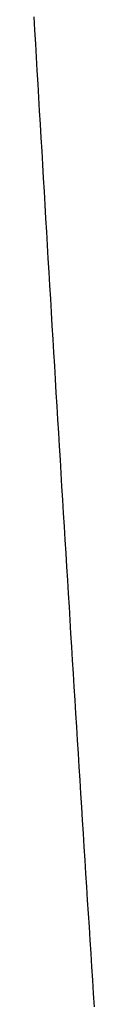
# Model space of a CAD drawing. Extents: x 668 to 3164, y 1007 to 2724.
# Tile 104 of 152: x 2985.219 to 2985.867, y 1823.401 to 1834. Entities that reach past the tile are written whole.
import ezdxf

# ---------------------------------------------------------------- set-up
doc = ezdxf.new("R2010")
doc.units = 0
doc.layers.add('KF_GRAVIS_12_REAR', color=7, linetype='CONTINUOUS')

# ---------------------------------------------------------------- blocks, each defined once
blk = doc.blocks.new('KF_GRAVIS_12_REAR')
at = {"layer": 'KF_GRAVIS_12_REAR'}
blk.add_polyline3d([(-36.22, -419.069, 0), (-36.2117, -419.214, 0), (-36.2033, -419.359, 0), (-36.195, -419.504, 0), (-36.1866, -419.649, 0), (-36.1782, -419.793, 0), (-36.1699, -419.938, 0), (-36.1615, -420.083, 0), (-36.153, -420.227, 0), (-36.1446, -420.372, 0), (-36.1362, -420.517, 0), (-36.1277, -420.661, 0), (-36.1192, -420.806, 0), (-36.1108, -420.95, 0), (-36.1023, -421.095, 0), (-36.0938, -421.239, 0), (-36.0852, -421.384, 0), (-36.0767, -421.528, 0), (-36.0682, -421.673, 0), (-36.0596, -421.817, 0), (-36.051, -421.962, 0), (-36.0425, -422.106, 0), (-36.0339, -422.25, 0), (-36.0253, -422.395, 0), (-36.0166, -422.539, 0), (-36.008, -422.683, 0), (-35.9994, -422.827, 0), (-35.9907, -422.972, 0), (-35.9821, -423.116, 0), (-35.9734, -423.26, 0), (-35.9647, -423.404, 0), (-35.956, -423.548, 0), (-35.9473, -423.693, 0), (-35.9386, -423.837, 0), (-35.9298, -423.981, 0), (-35.9211, -424.125, 0), (-35.9123, -424.269, 0), (-35.9036, -424.413, 0), (-35.8948, -424.557, 0), (-35.886, -424.701, 0), (-35.8772, -424.845, 0), (-35.8684, -424.989, 0), (-35.8596, -425.133, 0), (-35.8507, -425.276, 0), (-35.8419, -425.42, 0), (-35.8331, -425.564, 0), (-35.8242, -425.708, 0), (-35.8153, -425.852, 0), (-35.8064, -425.996, 0), (-35.7975, -426.139, 0), (-35.7886, -426.283, 0), (-35.7797, -426.427, 0), (-35.7708, -426.57, 0), (-35.7619, -426.714, 0), (-35.7529, -426.858, 0), (-35.744, -427.001, 0), (-35.735, -427.145, 0), (-35.726, -427.288, 0), (-35.7171, -427.432, 0), (-35.7081, -427.576, 0), (-35.6991, -427.719, 0), (-35.69, -427.862, 0), (-35.681, -428.006, 0), (-35.672, -428.149, 0), (-35.663, -428.293, 0), (-35.6539, -428.436, 0), (-35.6449, -428.58, 0), (-35.6358, -428.723, 0), (-35.6267, -428.866, 0), (-35.6176, -429.009, 0), (-35.6085, -429.153, 0), (-35.5994, -429.296, 0), (-35.5903, -429.439, 0), (-35.5812, -429.582, 0), (-35.5721, -429.726, 0)], dxfattribs=at)

msp = doc.modelspace()

# ---------------------------------------------------------------- block references
at = {"layer": 'KF_GRAVIS_12_REAR'}
msp.add_blockref('KF_GRAVIS_12_REAR', (3021.439, 2253.101), dxfattribs=at)

doc.saveas('drawing.dxf')
